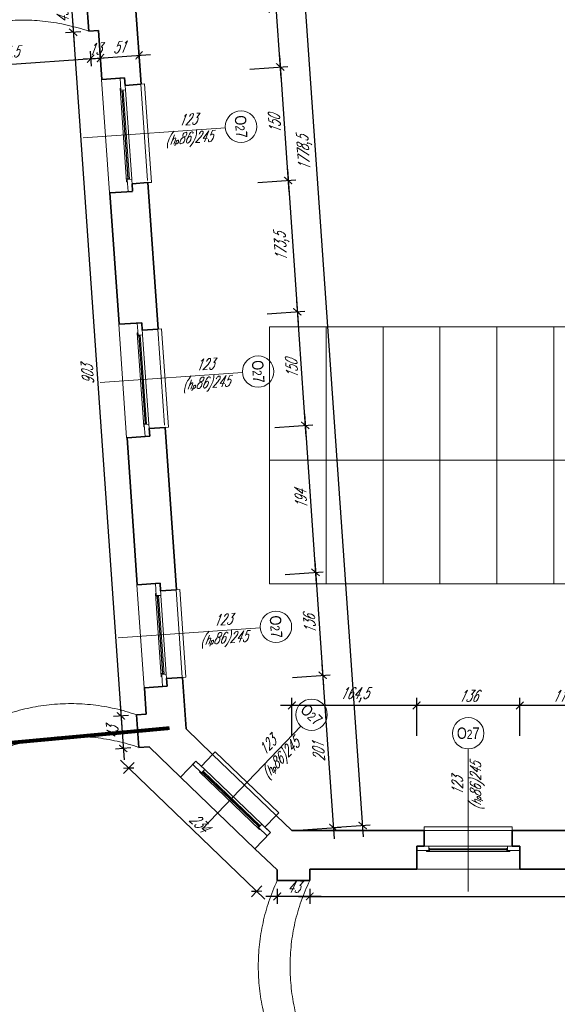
# Model space of a CAD drawing. Header units: millimetres. Extents: x 402 to 79005, y -7782 to 89952.
# Tile 145 of 256: x 22867 to 23576, y 29248 to 30546. Entities that reach past the tile are written whole.
import ezdxf

# ---------------------------------------------------------------- set-up
doc = ezdxf.new("R2010")
doc.units = ezdxf.units.MM
doc.header["$LTSCALE"] = 10
doc.linetypes.add('ACAD_ISO12W100', pattern=[21, 12, -3, 0, -3, 0, -3])
doc.linetypes.add('DASHED', pattern=[19.05, 12.7, -6.35])
doc.layers.get('0').update_dxf_attribs({"lineweight": 0})
doc.layers.get('Defpoints').update_dxf_attribs({"color": 253})
for name, color, linetype, lineweight in [('01 parter - ściany', 253, 'Continuous', 35), ('03-01_okna', 253, 'Continuous', 15), ('04-1_widok', 253, 'Continuous', 5), ('04-2_nad', 253, 'DASHED', 5), ('05-01_wymiary', 253, 'Continuous', 5), ('05-03_opis', 253, 'Continuous', 5)]:
    doc.layers.add(name, color=color, linetype=linetype, lineweight=lineweight)
doc.styles.add('ariel', font='ARIAL.TTF', dxfattribs={"width": 0.8})
doc.styles.add('ariel_wym', font='simplex.shx', dxfattribs={"width": 0.65, "oblique": 25})
doc.dimstyles.new('ariel 50', dxfattribs={"dimtxt": 15, "dimasz": 10, "dimexe": 10, "dimexo": 0, "dimgap": 5, "dimtad": 1, "dimdec": 1, "dimrnd": 0.5, "dimtxsty": 'ariel_wym', "dimblk": 'ARCHTICK', "dimcen": 2.5, "dimdle": 15, "dimazin": 0, "dimtfac": 1, "dimtdec": 1, "dimtix": 1, "dimtmove": 0, "dimatfit": 3, "dimldrblk": 'DOT', "dimfxl": 0, "dimarcsym": 0})
doc.dimstyles.new('ariel 50 wnętrze', dxfattribs={"dimtxt": 15, "dimasz": 10, "dimexe": 10, "dimexo": 0, "dimgap": 5, "dimtad": 1, "dimdec": 1, "dimrnd": 0.5, "dimtxsty": 'ariel_wym', "dimblk": 'ARCHTICK', "dimcen": 2.5, "dimdle": 15, "dimazin": 0, "dimtfac": 1, "dimtdec": 1, "dimtix": 1, "dimtmove": 0, "dimatfit": 3, "dimldrblk": 'DOT', "dimfxl": 0, "dimarcsym": 0})

# ---------------------------------------------------------------- blocks, each defined once
blk = doc.blocks.new('_ArchTick')
at = {"color": 0, "linetype": 'ByBlock', "const_width": 0.15}
blk.add_lwpolyline([(-0.5, -0.5), (0.5, 0.5)], dxfattribs=at)
blk = doc.blocks.new('*D1095')
at = {"layer": '05-01_wymiary', "color": 0, "lineweight": -2}
for p, q in [((23526.5, 29602.2), (23526.5, 29652.2)), ((23637.5, 29602.2), (23637.5, 29652.2)), ((23652.5, 29642.2), (23511.5, 29642.2))]:
    blk.add_line(p, q, dxfattribs=at)
at = {"layer": 'Defpoints', "color": 0}
for p in [(23526.5, 29642.2), (23526.5, 29426.5), (23637.5, 29426.4)]:
    blk.add_point(p, dxfattribs=at)
at = {"layer": '05-01_wymiary', "color": 0, "lineweight": -2, "xscale": 10, "yscale": 10, "zscale": 10, "rotation": 180}
blk.add_blockref('_ArchTick', (23526.5, 29642.2), dxfattribs=at)
at = {"layer": '05-01_wymiary', "color": 0, "lineweight": -2, "xscale": 10, "yscale": 10, "zscale": 10}
blk.add_blockref('_ArchTick', (23637.5, 29642.2), dxfattribs=at)
at = {"layer": '05-01_wymiary', "color": 0, "insert": (23582, 29654.7), "char_height": 15, "attachment_point": 5, "style": 'ariel_wym'}
blk.add_mtext('111', dxfattribs=at)
blk = doc.blocks.new('_Dot')
at = {"color": 0, "linetype": 'ByBlock', "lineweight": -2}
blk.add_line((-0.5, 0), (-1, 0), dxfattribs=at)
at = {"color": 0, "linetype": 'ByBlock', "const_width": 0.5}
blk.add_lwpolyline([(-0.25, 0, 1), (0.25, 0, 1)], format="xyb", close=True, dxfattribs=at)
blk = doc.blocks.new('*D1096')
at = {"layer": '05-01_wymiary', "color": 0, "lineweight": -2}
for p, q in [((23390.5, 29602.2), (23390.5, 29652.2)), ((23526.5, 29602.2), (23526.5, 29652.2)), ((23541.5, 29642.2), (23375.5, 29642.2))]:
    blk.add_line(p, q, dxfattribs=at)
at = {"layer": 'Defpoints', "color": 0}
for p in [(23390.5, 29642.2), (23390.5, 29426.4), (23526.5, 29426.5)]:
    blk.add_point(p, dxfattribs=at)
at = {"layer": '05-01_wymiary', "color": 0, "lineweight": -2, "xscale": 10, "yscale": 10, "zscale": 10, "rotation": 180}
blk.add_blockref('_ArchTick', (23390.5, 29642.2), dxfattribs=at)
at = {"layer": '05-01_wymiary', "color": 0, "lineweight": -2, "xscale": 10, "yscale": 10, "zscale": 10}
blk.add_blockref('_ArchTick', (23526.5, 29642.2), dxfattribs=at)
at = {"layer": '05-01_wymiary', "color": 0, "insert": (23458.5, 29654.7), "char_height": 15, "attachment_point": 5, "style": 'ariel_wym'}
blk.add_mtext('136', dxfattribs=at)
blk = doc.blocks.new('*D1097')
at = {"layer": '05-01_wymiary', "color": 0, "lineweight": -2}
for p, q in [((23225.9, 29602.2), (23225.9, 29652.2)), ((23390.5, 29602.2), (23390.5, 29652.2)), ((23405.5, 29642.2), (23210.9, 29642.2))]:
    blk.add_line(p, q, dxfattribs=at)
at = {"layer": 'Defpoints', "color": 0}
for p in [(23225.9, 29642.2), (23225.9, 29477.5), (23390.5, 29426.4)]:
    blk.add_point(p, dxfattribs=at)
at = {"layer": '05-01_wymiary', "color": 0, "lineweight": -2, "xscale": 10, "yscale": 10, "zscale": 10, "rotation": 180}
blk.add_blockref('_ArchTick', (23225.9, 29642.2), dxfattribs=at)
at = {"layer": '05-01_wymiary', "color": 0, "lineweight": -2, "xscale": 10, "yscale": 10, "zscale": 10}
blk.add_blockref('_ArchTick', (23390.5, 29642.2), dxfattribs=at)
at = {"layer": '05-01_wymiary', "color": 0, "insert": (23308.2, 29656.1), "char_height": 15, "attachment_point": 5, "style": 'ariel_wym'}
blk.add_mtext('164,5', dxfattribs=at)
blk = doc.blocks.new('*D1549')
at = {"layer": '05-01_wymiary', "color": 0, "lineweight": -2}
for p, q in [((23197.3, 30671.7), (23211.5, 30468.7)), ((23158.5, 30654), (23208.3, 30657.4)), ((23170.6, 30480.8), (23220.4, 30484.3))]:
    blk.add_line(p, q, dxfattribs=at)
at = {"layer": 'Defpoints', "color": 0}
for p in [(22963.3, 30640.3), (23210.5, 30483.6), (22974.9, 30467.2)]:
    blk.add_point(p, dxfattribs=at)
at = {"layer": '05-01_wymiary', "color": 0, "lineweight": -2, "xscale": 10, "yscale": 10, "zscale": 10}
for p, rotation in [((23198.4, 30656.7), 94.00000000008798), ((23210.5, 30483.6), 274.000000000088)]:
    blk.add_blockref('_ArchTick', p, dxfattribs=dict(at, rotation=rotation))
at = {"layer": '05-01_wymiary', "color": 0, "insert": (23190.5, 30569.2), "char_height": 15, "attachment_point": 5, "rotation": 94, "style": 'ariel_wym'}
blk.add_mtext('173,5', dxfattribs=at)
blk = doc.blocks.new('*D1550')
at = {"layer": '05-01_wymiary', "color": 0, "lineweight": -2}
for p, q in [((23209.4, 30498.6), (23222, 30319.1)), ((23170.6, 30480.8), (23220.4, 30484.3)), ((23181, 30331.2), (23230.9, 30334.7))]:
    blk.add_line(p, q, dxfattribs=at)
at = {"layer": 'Defpoints', "color": 0}
for p in [(22974.9, 30467.2), (23220.9, 30334), (22985.8, 30317.6)]:
    blk.add_point(p, dxfattribs=at)
at = {"layer": '05-01_wymiary', "color": 0, "lineweight": -2, "xscale": 10, "yscale": 10, "zscale": 10}
for p, rotation in [((23210.5, 30483.6), 94.00000000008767), ((23220.9, 30334), 274.0000000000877)]:
    blk.add_blockref('_ArchTick', p, dxfattribs=dict(at, rotation=rotation))
at = {"layer": '05-01_wymiary', "color": 0, "insert": (23203.2, 30408), "char_height": 15, "attachment_point": 5, "rotation": 94, "style": 'ariel_wym'}
blk.add_mtext('150', dxfattribs=at)
blk = doc.blocks.new('*D1551')
at = {"layer": '05-01_wymiary', "color": 0, "lineweight": -2}
for p, q in [((23219.9, 30349), (23234.1, 30146)), ((23181, 30331.2), (23230.9, 30334.7)), ((23193.1, 30158.1), (23243, 30161.6))]:
    blk.add_line(p, q, dxfattribs=at)
at = {"layer": 'Defpoints', "color": 0}
for p in [(22985.8, 30317.6), (23233, 30160.9), (22997.9, 30144.5)]:
    blk.add_point(p, dxfattribs=at)
at = {"layer": '05-01_wymiary', "color": 0, "lineweight": -2, "xscale": 10, "yscale": 10, "zscale": 10}
for p, rotation in [((23220.9, 30334), 94.00000000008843), ((23233, 30160.9), 274.0000000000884)]:
    blk.add_blockref('_ArchTick', p, dxfattribs=dict(at, rotation=rotation))
at = {"layer": '05-01_wymiary', "color": 0, "insert": (23213.1, 30246.5), "char_height": 15, "attachment_point": 5, "rotation": 94, "style": 'ariel_wym'}
blk.add_mtext('173,5', dxfattribs=at)
blk = doc.blocks.new('*D1552')
at = {"layer": '05-01_wymiary', "color": 0, "lineweight": -2}
for p, q in [((23232, 30175.9), (23244.5, 29996.4)), ((23193.1, 30158.1), (23243, 30161.6)), ((23203.6, 30008.5), (23253.5, 30012))]:
    blk.add_line(p, q, dxfattribs=at)
at = {"layer": 'Defpoints', "color": 0}
for p in [(22997.9, 30144.5), (23243.5, 30011.3), (23007.9, 29994.9)]:
    blk.add_point(p, dxfattribs=at)
at = {"layer": '05-01_wymiary', "color": 0, "lineweight": -2, "xscale": 10, "yscale": 10, "zscale": 10}
for p, rotation in [((23233, 30160.9), 94.00000000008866), ((23243.5, 30011.3), 274.0000000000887)]:
    blk.add_blockref('_ArchTick', p, dxfattribs=dict(at, rotation=rotation))
at = {"layer": '05-01_wymiary', "color": 0, "insert": (23225.8, 30085.3), "char_height": 15, "attachment_point": 5, "rotation": 94, "style": 'ariel_wym'}
blk.add_mtext('150', dxfattribs=at)
blk = doc.blocks.new('*D1553')
at = {"layer": '05-01_wymiary', "color": 0, "lineweight": -2}
for p, q in [((23242.4, 30026.3), (23258.1, 29802.7)), ((23203.6, 30008.5), (23253.5, 30012)), ((23217.1, 29814.8), (23267, 29818.3))]:
    blk.add_line(p, q, dxfattribs=at)
at = {"layer": 'Defpoints', "color": 0}
for p in [(23007.9, 29994.9), (23257, 29817.6), (23021.9, 29801.2)]:
    blk.add_point(p, dxfattribs=at)
at = {"layer": '05-01_wymiary', "color": 0, "lineweight": -2, "xscale": 10, "yscale": 10, "zscale": 10}
for p, rotation in [((23243.5, 30011.3), 94.00000000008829), ((23257, 29817.6), 274.0000000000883)]:
    blk.add_blockref('_ArchTick', p, dxfattribs=dict(at, rotation=rotation))
at = {"layer": '05-01_wymiary', "color": 0, "insert": (23237.8, 29913.6), "char_height": 15, "attachment_point": 5, "rotation": 94, "style": 'ariel_wym'}
blk.add_mtext('194', dxfattribs=at)
blk = doc.blocks.new('*D1554')
at = {"layer": '05-01_wymiary', "color": 0, "lineweight": -2}
for p, q in [((23256, 29832.6), (23267.6, 29667)), ((23217.1, 29814.8), (23267, 29818.3)), ((23226.6, 29679.2), (23276.5, 29682.7))]:
    blk.add_line(p, q, dxfattribs=at)
at = {"layer": 'Defpoints', "color": 0}
for p in [(23021.9, 29801.2), (23266.5, 29682), (23031, 29665.5)]:
    blk.add_point(p, dxfattribs=at)
at = {"layer": '05-01_wymiary', "color": 0, "lineweight": -2, "xscale": 10, "yscale": 10, "zscale": 10}
for p, rotation in [((23257, 29817.6), 94.00000000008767), ((23266.5, 29682), 274.0000000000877)]:
    blk.add_blockref('_ArchTick', p, dxfattribs=dict(at, rotation=rotation))
at = {"layer": '05-01_wymiary', "color": 0, "insert": (23249.3, 29748.9), "char_height": 15, "attachment_point": 5, "rotation": 94, "style": 'ariel_wym'}
blk.add_mtext('136', dxfattribs=at)
blk = doc.blocks.new('*D1555')
at = {"layer": '05-01_wymiary', "color": 0, "lineweight": -2}
for p, q in [((23265.5, 29696.9), (23281.6, 29466.4)), ((23226.6, 29679.2), (23276.5, 29682.7)), ((23240.7, 29478.5), (23290.5, 29482))]:
    blk.add_line(p, q, dxfattribs=at)
at = {"layer": 'Defpoints', "color": 0}
for p in [(23031, 29665.5), (23280.6, 29481.3), (23225.9, 29477.5)]:
    blk.add_point(p, dxfattribs=at)
at = {"layer": '05-01_wymiary', "color": 0, "lineweight": -2, "xscale": 10, "yscale": 10, "zscale": 10}
for p, rotation in [((23266.5, 29682), 94.00000000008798), ((23280.6, 29481.3), 274.000000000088)]:
    blk.add_blockref('_ArchTick', p, dxfattribs=dict(at, rotation=rotation))
at = {"layer": '05-01_wymiary', "color": 0, "insert": (23261.1, 29580.8), "char_height": 15, "attachment_point": 5, "rotation": 94, "style": 'ariel_wym'}
blk.add_mtext('201', dxfattribs=at)
blk = doc.blocks.new('*D1556')
at = {"layer": '05-01_wymiary', "color": 0, "lineweight": -2}
for p, q in [((23320.2, 29469.1), (23194.1, 31273)), ((23155.2, 31255.3), (23205.1, 31258.8)), ((23279.3, 29481.2), (23329.2, 29484.7))]:
    blk.add_line(p, q, dxfattribs=at)
at = {"layer": 'Defpoints', "color": 0}
for p in [(23195.1, 31258.1), (22972.2, 31242.5), (23225.9, 29477.5)]:
    blk.add_point(p, dxfattribs=at)
at = {"layer": '05-01_wymiary', "color": 0, "lineweight": -2, "xscale": 10, "yscale": 10, "zscale": 10}
for p, rotation in [((23195.1, 31258.1), 94.0000000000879), ((23319.2, 29484), 274.0000000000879)]:
    blk.add_blockref('_ArchTick', p, dxfattribs=dict(at, rotation=rotation))
at = {"layer": '05-01_wymiary', "color": 0, "insert": (23243.3, 30370.1), "char_height": 15, "attachment_point": 5, "rotation": 94, "style": 'ariel_wym'}
blk.add_mtext('1778,5', dxfattribs=at)
blk = doc.blocks.new('*D1557')
at = {"layer": '05-01_wymiary', "color": 0, "lineweight": -2}
for p, q in [((23234.5, 29390.6), (23992.9, 29390.6)), ((23249.5, 29400.6), (23249.5, 29380.6)), ((23977.9, 29400.6), (23977.9, 29380.6))]:
    blk.add_line(p, q, dxfattribs=at)
at = {"layer": 'Defpoints', "color": 0}
for p in [(23249.5, 29426.5), (23977.9, 29426.5), (23977.9, 29390.6)]:
    blk.add_point(p, dxfattribs=at)
at = {"layer": '05-01_wymiary', "color": 0, "lineweight": -2, "xscale": 10, "yscale": 10, "zscale": 10, "rotation": 180}
blk.add_blockref('_ArchTick', (23249.5, 29390.6), dxfattribs=at)
at = {"layer": '05-01_wymiary', "color": 0, "lineweight": -2, "xscale": 10, "yscale": 10, "zscale": 10}
blk.add_blockref('_ArchTick', (23977.9, 29390.6), dxfattribs=at)
at = {"layer": '05-01_wymiary', "color": 0, "insert": (23613.7, 29404.6), "char_height": 15, "attachment_point": 5, "style": 'ariel_wym'}
blk.add_mtext('728,5', dxfattribs=at)
blk = doc.blocks.new('*D1680')
at = {"layer": '05-01_wymiary', "color": 0, "lineweight": -2}
for p, q in [((22933.4, 30587.1), (22938.5, 30514.3)), ((22944.4, 30572.8), (22924.4, 30571.4)), ((22947.4, 30530), (22927.4, 30528.6))]:
    blk.add_line(p, q, dxfattribs=at)
at = {"layer": 'Defpoints', "color": 0}
for p in [(22954.9, 30573.5), (22957.9, 30530.7), (22937.4, 30529.3)]:
    blk.add_point(p, dxfattribs=at)
at = {"layer": '05-01_wymiary', "color": 0, "lineweight": -2, "xscale": 10, "yscale": 10, "zscale": 10}
for p, rotation in [((22934.4, 30572.1), 94.00000000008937), ((22937.4, 30529.3), 274.0000000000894)]:
    blk.add_blockref('_ArchTick', p, dxfattribs=dict(at, rotation=rotation))
at = {"layer": '05-01_wymiary', "color": 0, "insert": (22923.5, 30549.8), "char_height": 15, "attachment_point": 5, "rotation": 94, "style": 'ariel_wym'}
blk.add_mtext('43', dxfattribs=at)
blk = doc.blocks.new('*D1681')
at = {"layer": '05-01_wymiary', "color": 0, "lineweight": -2}
for p, q in [((22936.4, 30544.3), (23001.5, 29613.4)), ((22947.4, 30530), (22927.4, 30528.6)), ((23010.4, 29629.1), (22990.4, 29627.7))]:
    blk.add_line(p, q, dxfattribs=at)
at = {"layer": 'Defpoints', "color": 0}
for p in [(22957.9, 30530.7), (23000.4, 29628.4), (23020.9, 29629.8)]:
    blk.add_point(p, dxfattribs=at)
at = {"layer": '05-01_wymiary', "color": 0, "lineweight": -2, "xscale": 10, "yscale": 10, "zscale": 10}
for p, rotation in [((22937.4, 30529.3), 94.00000000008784), ((23000.4, 29628.4), 274.0000000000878)]:
    blk.add_blockref('_ArchTick', p, dxfattribs=dict(at, rotation=rotation))
at = {"layer": '05-01_wymiary', "color": 0, "insert": (22956.4, 30078), "char_height": 15, "attachment_point": 5, "rotation": 94, "style": 'ariel_wym'}
blk.add_mtext('903', dxfattribs=at)
blk = doc.blocks.new('*D1682')
at = {"layer": '05-01_wymiary', "color": 0, "lineweight": -2}
for p, q in [((22999.4, 29643.4), (23004.5, 29570.6)), ((23010.4, 29629.1), (22990.4, 29627.7)), ((23013.4, 29586.2), (22993.4, 29584.8))]:
    blk.add_line(p, q, dxfattribs=at)
at = {"layer": 'Defpoints', "color": 0}
for p in [(23020.9, 29629.8), (23003.4, 29585.5), (23023.9, 29586.9)]:
    blk.add_point(p, dxfattribs=at)
at = {"layer": '05-01_wymiary', "color": 0, "lineweight": -2, "xscale": 10, "yscale": 10, "zscale": 10}
for p, rotation in [((23000.4, 29628.4), 94.00000000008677), ((23003.4, 29585.5), 274.0000000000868)]:
    blk.add_blockref('_ArchTick', p, dxfattribs=dict(at, rotation=rotation))
at = {"layer": '05-01_wymiary', "color": 0, "insert": (22989.4, 29606.1), "char_height": 15, "attachment_point": 5, "rotation": 94, "style": 'ariel_wym'}
blk.add_mtext('43', dxfattribs=at)
blk = doc.blocks.new('*D1683')
at = {"layer": '05-01_wymiary', "color": 0, "lineweight": -2}
for p, q in [((22999.9, 29570.1), (23190.3, 29386.9)), ((23017.7, 29566.9), (23003.8, 29552.5)), ((23186.4, 29404.5), (23172.5, 29390.1))]:
    blk.add_line(p, q, dxfattribs=at)
at = {"layer": 'Defpoints', "color": 0}
for p in [(23037.8, 29587.8), (23206.5, 29425.4), (23179.5, 29397.3)]:
    blk.add_point(p, dxfattribs=at)
at = {"layer": '05-01_wymiary', "color": 0, "lineweight": -2, "xscale": 10, "yscale": 10, "zscale": 10}
for p, rotation in [((23010.7, 29559.7), 136.0874923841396), ((23179.5, 29397.3), 316.0874923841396)]:
    blk.add_blockref('_ArchTick', p, dxfattribs=dict(at, rotation=rotation))
at = {"layer": '05-01_wymiary', "color": 0, "insert": (23103.8, 29487.5), "char_height": 15, "attachment_point": 5, "rotation": 316.0875, "style": 'ariel_wym'}
blk.add_mtext('234', dxfattribs=at)
blk = doc.blocks.new('*D1684')
at = {"layer": '05-01_wymiary', "color": 0, "lineweight": -2}
for p, q in [((23264.5, 29390.6), (23191.5, 29390.6)), ((23206.5, 29400.6), (23206.5, 29380.6)), ((23249.5, 29400.6), (23249.5, 29380.6))]:
    blk.add_line(p, q, dxfattribs=at)
at = {"layer": 'Defpoints', "color": 0}
for p in [(23249.5, 29426.5), (23206.5, 29411.4), (23206.5, 29390.6)]:
    blk.add_point(p, dxfattribs=at)
at = {"layer": '05-01_wymiary', "color": 0, "lineweight": -2, "xscale": 10, "yscale": 10, "zscale": 10, "rotation": 180}
blk.add_blockref('_ArchTick', (23206.5, 29390.6), dxfattribs=at)
at = {"layer": '05-01_wymiary', "color": 0, "lineweight": -2, "xscale": 10, "yscale": 10, "zscale": 10}
blk.add_blockref('_ArchTick', (23249.5, 29390.6), dxfattribs=at)
at = {"layer": '05-01_wymiary', "color": 0, "insert": (23228, 29403.1), "char_height": 15, "attachment_point": 5, "style": 'ariel_wym'}
blk.add_mtext('43', dxfattribs=at)
blk = doc.blocks.new('*D1708')
at = {"layer": '05-01_wymiary', "color": 0, "lineweight": -2}
for p, q in [((22959.7, 30504.4), (22961.1, 30484.5)), ((22720.6, 30477.7), (22975.4, 30495.5)), ((22734.9, 30488.7), (22736.3, 30468.7))]:
    blk.add_line(p, q, dxfattribs=at)
at = {"layer": 'Defpoints', "color": 0}
for p in [(22957.9, 30530.6), (22733.6, 30507.8), (22960.4, 30494.4)]:
    blk.add_point(p, dxfattribs=at)
at = {"layer": '05-01_wymiary', "color": 0, "lineweight": -2, "xscale": 10, "yscale": 10, "zscale": 10}
for p, rotation in [((22960.4, 30494.4), 3.999999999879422), ((22735.6, 30478.7), 183.9999999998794)]:
    blk.add_blockref('_ArchTick', p, dxfattribs=dict(at, rotation=rotation))
at = {"layer": '05-01_wymiary', "color": 0, "insert": (22847.1, 30500.5), "char_height": 15, "attachment_point": 5, "rotation": 4, "style": 'ariel_wym'}
blk.add_mtext('225,5', dxfattribs=at)
blk = doc.blocks.new('*D1709')
at = {"layer": '05-01_wymiary', "color": 0, "lineweight": -2}
for p, q in [((22959.7, 30504.4), (22961.1, 30484.5)), ((22972.7, 30505.3), (22974.1, 30485.4)), ((22960.4, 30494.4), (22950.5, 30493.7)), ((22960.4, 30494.4), (22973.4, 30495.3)), ((22973.4, 30495.3), (22983.4, 30496))]:
    blk.add_line(p, q, dxfattribs=at)
at = {"layer": 'Defpoints', "color": 0}
for p in [(22957.9, 30530.6), (22970.9, 30531.5), (22973.4, 30495.3)]:
    blk.add_point(p, dxfattribs=at)
at = {"layer": '05-01_wymiary', "color": 0, "lineweight": -2, "xscale": 10, "yscale": 10, "zscale": 10}
for p, rotation in [((22960.4, 30494.4), 3.999999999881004), ((22973.4, 30495.3), 183.999999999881)]:
    blk.add_blockref('_ArchTick', p, dxfattribs=dict(at, rotation=rotation))
at = {"layer": '05-01_wymiary', "color": 0, "insert": (22966, 30507.4), "char_height": 15, "attachment_point": 5, "rotation": 4, "style": 'ariel_wym'}
blk.add_mtext('13', dxfattribs=at)
blk = doc.blocks.new('*D1710')
at = {"layer": '05-01_wymiary', "color": 0, "lineweight": -2}
for p, q in [((22972.7, 30505.3), (22974.1, 30485.4)), ((23023.6, 30508.9), (23025, 30488.9)), ((22958.4, 30494.3), (23039.2, 30500))]:
    blk.add_line(p, q, dxfattribs=at)
at = {"layer": 'Defpoints', "color": 0}
for p in [(23020.2, 30557.3), (22970.9, 30531.5), (23024.3, 30498.9)]:
    blk.add_point(p, dxfattribs=at)
at = {"layer": '05-01_wymiary', "color": 0, "lineweight": -2, "xscale": 10, "yscale": 10, "zscale": 10}
for p, rotation in [((23024.3, 30498.9), 3.999999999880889), ((22973.4, 30495.3), 183.9999999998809)]:
    blk.add_blockref('_ArchTick', p, dxfattribs=dict(at, rotation=rotation))
at = {"layer": '05-01_wymiary', "color": 0, "insert": (22998, 30509.6), "char_height": 15, "attachment_point": 5, "rotation": 4, "style": 'ariel_wym'}
blk.add_mtext('51', dxfattribs=at)

msp = doc.modelspace()

# ---------------------------------------------------------------- linework, layer by layer
at = {"layer": '01 parter - ściany'}
for p, q in [((23026.946, 30460.788), (23013.448, 30653.816)), ((22954.905, 30573.537), (22957.905, 30530.642)), ((22957.905, 30530.642), (22970.873, 30531.549)), ((22975.296, 30467.197), (22970.873, 30531.549)), ((22975.296, 30467.197), (23005.293, 30469.28)), ((23005.982, 30459.332), (23005.291, 30469.279)), ((23026.869, 30460.782), (23005.982, 30459.332)), ((23036.014, 30331.105), (23015.052, 30329.649)), ((23015.76, 30319.702), (23015.069, 30329.65)), ((23049.512, 30138.076), (23036.014, 30331.105)), ((22985.834, 30317.594), (23015.743, 30319.673)), ((22985.834, 30317.594), (23015.743, 30319.673)), ((22997.862, 30144.485), (22985.834, 30317.594)), ((22997.862, 30144.485), (23027.859, 30146.568)), ((23028.548, 30136.62), (23027.858, 30146.567)), ((23049.435, 30138.071), (23028.548, 30136.62)), ((23058.58, 30008.393), (23037.618, 30006.937)), ((23038.326, 29996.99), (23037.635, 30006.938)), ((23073.519, 29794.764), (23058.58, 30008.393)), ((23008.401, 29994.882), (23038.309, 29996.961)), ((23008.401, 29994.882), (23038.309, 29996.961)), ((23021.946, 29801.178), (23008.401, 29994.882)), ((23021.946, 29801.178), (23051.943, 29803.261)), ((23052.632, 29793.313), (23051.942, 29803.261)), ((23073.519, 29794.764), (23052.632, 29793.313)), ((23081.612, 29679.021), (23060.65, 29677.565)), ((23061.358, 29667.619), (23060.667, 29677.566)), ((23086.355, 29611.194), (23081.612, 29679.021)), ((23031.433, 29665.51), (23061.341, 29667.589)), ((23031.433, 29665.51), (23061.341, 29667.589)), ((23033.863, 29630.748), (23031.457, 29665.164)), ((23033.863, 29630.748), (23020.895, 29629.842)), ((23020.895, 29629.842), (23023.902, 29586.847)), ((23121.269, 29577.531), (23086.355, 29611.194)), ((23023.902, 29586.847), (23037.841, 29587.821)), ((23078.967, 29547.503), (23037.841, 29587.821)), ((23121.269, 29577.531), (23106.449, 29562.04)), ((23078.969, 29547.502), (23099.366, 29568.819)), ((23106.569, 29561.925), (23099.365, 29568.818)), ((23205.127, 29497.345), (23190.269, 29481.815)), ((23225.869, 29477.499), (23205.127, 29497.345)), ((23197.606, 29474.819), (23190.402, 29481.712)), ((23177.218, 29453.465), (23197.614, 29474.785)), ((23400.47, 29477.442), (23225.869, 29477.499)), ((23400.47, 29477.442), (23400.47, 29456.851)), ((23516.496, 29477.499), (23516.496, 29456.925)), ((23516.496, 29477.499), (23647.468, 29477.446)), ((23206.547, 29425.401), (23177.217, 29453.466)), ((23390.499, 29456.868), (23400.47, 29456.868)), ((23390.499, 29426.442), (23390.499, 29456.868)), ((23516.496, 29456.925), (23526.467, 29456.925)), ((23526.467, 29426.499), (23526.467, 29456.925)), ((23206.547, 29425.401), (23206.547, 29411.401)), ((23249.547, 29411.401), (23249.547, 29426.499)), ((23390.499, 29426.442), (23249.547, 29426.499)), ((23637.465, 29426.446), (23526.467, 29426.499)), ((23206.547, 29411.401), (23249.547, 29411.401))]:
    msp.add_line(p, q, dxfattribs=at)
at = {"layer": '03-01_okna', "linetype": 'Continuous', "lineweight": 0}
for p, q in [((22999.488, 30451.835), (23003.478, 30452.113)), ((23001.483, 30451.974), (23009.594, 30336.315)), ((23001.982, 30452.009), (23010.092, 30336.35)), ((23003.409, 30453.11), (23011.658, 30335.456)), ((23014.651, 30335.664), (23006.402, 30453.318)), ((23026.437, 30460.789), (23031.425, 30461.137)), ((23031.425, 30461.137), (23040.53, 30331.459)), ((23007.598, 30336.176), (23011.589, 30336.454)), ((23022.053, 30129.123), (23026.043, 30129.4)), ((23024.048, 30129.262), (23032.158, 30013.603)), ((23024.547, 30129.297), (23032.657, 30013.638)), ((23025.974, 30130.398), (23034.223, 30012.744)), ((23037.216, 30012.952), (23028.966, 30130.606)), ((23049.001, 30138.077), (23053.989, 30138.425)), ((23053.989, 30138.425), (23063.095, 30008.747)), ((23030.163, 30013.464), (23034.154, 30013.742)), ((23073.087, 29794.77), (23078.075, 29795.119)), ((23078.075, 29795.119), (23086.129, 29679.375)), ((23046.138, 29785.817), (23050.128, 29786.094)), ((23048.133, 29785.955), (23055.192, 29684.231)), ((23048.632, 29785.99), (23055.691, 29684.266)), ((23050.059, 29787.091), (23057.256, 29683.372)), ((23060.249, 29683.58), (23053.052, 29787.299)), ((23053.197, 29684.093), (23057.187, 29684.37)), ((23121.269, 29577.531), (23124.725, 29581.145)), ((23124.725, 29581.145), (23208.699, 29500.849)), ((23186.053, 29485.849), (23110.928, 29557.754)), ((23106.809, 29552.004), (23109.576, 29554.895)), ((23108.192, 29553.45), (23181.873, 29482.928)), ((23108.538, 29553.811), (23182.218, 29483.289)), ((23108.853, 29555.587), (23183.978, 29483.681)), ((23180.49, 29481.482), (23183.256, 29484.373)), ((23400.469, 29482.442), (23516.496, 29482.442)), ((23400.469, 29477.442), (23400.469, 29482.442)), ((23516.496, 29477.442), (23516.496, 29482.442)), ((23510.467, 29456.925), (23406.499, 29456.868)), ((23406.499, 29453.868), (23510.467, 29453.925)), ((23407.499, 29449.868), (23407.499, 29453.868)), ((23509.467, 29449.925), (23509.467, 29453.925)), ((23407.499, 29452.368), (23509.467, 29452.425)), ((23407.499, 29451.868), (23509.467, 29451.925))]:
    msp.add_line(p, q, dxfattribs=at)
at = {"layer": '03-01_okna', "linetype": 'DASHED'}
for p, q in [((23026.437, 30460.789), (23035.543, 30331.11)), ((23040.53, 30331.459), (23035.543, 30331.11)), ((23049.001, 30138.077), (23058.107, 30008.398)), ((23063.095, 30008.747), (23058.107, 30008.398)), ((23073.087, 29794.77), (23081.141, 29679.026)), ((23086.129, 29679.375), (23081.141, 29679.026)), ((23121.269, 29577.531), (23205.242, 29497.235)), ((23208.699, 29500.849), (23205.242, 29497.235)), ((23400.469, 29477.442), (23516.496, 29477.442))]:
    msp.add_line(p, q, dxfattribs=at)
at = {"layer": '03-01_okna', "linetype": 'Continuous', "lineweight": 0}
for points in [[(23000.416, 30452.902), (22999.307, 30468.864), (23005.293, 30469.28), (23006.402, 30453.318)], [(23009.774, 30319.287), (23008.665, 30335.248), (23014.651, 30335.664), (23015.76, 30319.702)], [(23022.981, 30130.19), (23021.872, 30146.152), (23027.858, 30146.567), (23028.966, 30130.606)], [(23032.339, 29996.575), (23031.23, 30012.536), (23037.216, 30012.952), (23038.324, 29996.99)], [(23047.066, 29786.883), (23045.957, 29802.845), (23051.943, 29803.261), (23053.052, 29787.299)], [(23055.372, 29667.203), (23054.263, 29683.164), (23060.249, 29683.58), (23061.358, 29667.619)], [(23106.778, 29553.419), (23095.216, 29564.484), (23099.366, 29568.819), (23110.928, 29557.754)], [(23193.466, 29470.449), (23181.904, 29481.513), (23186.053, 29485.849), (23197.615, 29474.784)], [(23406.499, 29450.868), (23390.499, 29450.868), (23390.499, 29456.868), (23406.499, 29456.868)], [(23526.467, 29450.925), (23510.467, 29450.925), (23510.467, 29456.925), (23526.467, 29456.925)]]:
    msp.add_lwpolyline(points, close=True, dxfattribs=at)
for points in [[(23000.208, 30455.895), (22999.211, 30455.826), (23007.876, 30332.186), (23008.873, 30332.255)], [(23022.773, 30133.183), (23021.775, 30133.114), (23030.44, 30009.474), (23031.438, 30009.543)], [(23046.858, 29789.876), (23045.861, 29789.807), (23053.474, 29680.102), (23054.471, 29680.172)], [(23104.61, 29555.493), (23103.919, 29554.771), (23183.38, 29478.716), (23184.072, 29479.439)], [(23403.499, 29450.868), (23403.499, 29449.868), (23513.467, 29449.925), (23513.467, 29450.925)]]:
    msp.add_lwpolyline(points, dxfattribs=at)
at = {"layer": '04-1_widok'}
for p, q in [((22985.364, 30317.577), (22974.867, 30467.152)), ((23007.929, 29994.865), (22997.432, 30144.44)), ((23196.245, 29802.618), (23196.245, 30141.063)), ((23196.245, 30141.063), (23796.245, 30141.063)), ((23271.245, 29802.618), (23271.245, 30141.063)), ((23346.245, 30141.063), (23346.245, 29802.618)), ((23421.245, 29802.618), (23421.245, 30141.063)), ((23496.245, 30141.063), (23496.245, 29802.618)), ((23571.245, 29802.618), (23571.245, 30141.063)), ((23196.245, 29965.63), (23796.245, 29965.63)), ((23030.963, 29665.493), (23021.517, 29801.133)), ((23796.245, 29802.618), (23196.245, 29802.618)), ((23177.217, 29453.466), (23078.985, 29547.485)), ((23526.467, 29426.442), (23390.467, 29426.442))]:
    msp.add_line(p, q, dxfattribs=at)
at = {"layer": '04-2_nad', "ltscale": 2}
for centre, radius, start, end in [((22870.574, 30276.676), 268.654, 71.031787, 120.808497), ((22934.007, 29381.584), 263.024, 70.710309, 121.636369), ((22936.57, 29332.88), 268.654, 71.031787, 120.808497), ((23449.439, 29298.399), 267.892, 155.050339, 204.949661), ((23481.391, 29298.399), 257.917, 154.015061, 205.984939)]:
    msp.add_arc(centre, radius, start, end, dxfattribs=at)
at = {"layer": '05-03_opis', "lineweight": 0}
for p, q in [((22950.577, 30390.326), (23138.137, 30403.442)), ((22973.142, 30067.614), (23160.702, 30080.73)), ((22996.701, 29731.275), (23184.261, 29744.39)), ((23107.518, 29479.151), (23237.523, 29614.98)), ((23458.482, 29396.833), (23458.482, 29584.851))]:
    msp.add_line(p, q, dxfattribs=at)
at = {"layer": '05-03_opis', "linetype": 'ACAD_ISO12W100', "ltscale": 5, "const_width": 5}
msp.add_lwpolyline([(22713.257, 29579.999), (23064.522, 29612.337)], dxfattribs=at)
at = {"layer": '05-03_opis', "lineweight": 0}
for centre in [(23158.776, 30404.885), (23181.34, 30082.173), (23204.9, 29745.834), (23251.828, 29629.926), (23458.482, 29605.54)]:
    msp.add_circle(centre, 20.689, dxfattribs=at)

# ---------------------------------------------------------------- texts
at = {"layer": '05-03_opis', "lineweight": 0, "attachment_point": 5}
for s, insert, char_height, width, rotation, style in [('123\\P({\\H0.8333x;h\\H0.6x;p}86)245', (23089.373, 30400.032), 14.4, 62.66128, 4, 'ariel_wym'), ('O{\\H0.8x;2}7', (23158.776, 30404.885), 15, 75.19353, 274, 'ariel'), ('123\\P({\\H0.8333x;h\\H0.6x;p}86)245', (23111.938, 30077.32), 14.4, 62.66128, 4, 'ariel_wym'), ('O{\\H0.8x;2}7', (23181.34, 30082.173), 15, 75.19353, 274, 'ariel'), ('123\\P({\\H0.8333x;h\\H0.6x;p}86)245', (23135.497, 29740.981), 14.4, 62.66128, 4, 'ariel_wym'), ('O{\\H0.8x;2}7', (23204.9, 29745.834), 15, 75.19353, 274, 'ariel'), ('O{\\H0.8x;2}7', (23251.828, 29629.926), 15, 75.19353, 316.254911, 'ariel'), ('123\\P({\\H0.8333x;h\\H0.6x;p}86)245', (23203.723, 29579.666), 14.4, 62.66128, 46.254911, 'ariel_wym'), ('123\\P({\\H0.8333x;h\\H0.6x;p}86)245', (23458.482, 29535.968), 14.4, 62.66128, 90, 'ariel_wym')]:
    msp.add_mtext(s, dxfattribs=dict(at, insert=insert, char_height=char_height, width=width, rotation=rotation, style=style))
at = {"layer": '05-03_opis', "lineweight": 0, "insert": (23458.482, 29605.54), "char_height": 15, "width": 75.19353, "attachment_point": 5, "style": 'ariel'}
msp.add_mtext('O{\\H0.8x;2}7', dxfattribs=at)

# ---------------------------------------------------------------- dimensions: what is measured, and where the dimension line sits
at = {"layer": '05-01_wymiary'}
dim = msp.add_linear_dim(base=(23195.137, 31258.086), p1=(23225.869, 29477.499), p2=(22972.224, 31242.499), angle=94, dimstyle='ariel 50', dxfattribs=at)
dim.commit()
dim.dimension.update_dxf_attribs({"geometry": '*D1556', "text_midpoint": (23243.27, 30370.084)})
for base, p1, p2, angle, dimstyle, picture, middle in [((23210.466, 30483.627), (22963.268, 30640.306), (22974.867, 30467.152), 94, 'ariel 50', '*D1549', (23190.519, 30569.214)), ((22937.418, 30529.31), (22954.905, 30573.537), (22957.898, 30530.742), 94, 'ariel 50 wnętrze', '*D1680', (22923.452, 30549.835)), ((23024.28, 30498.905), (22970.873, 30531.549), (23020.197, 30557.302), 4, 'ariel 50 wnętrze', '*D1710', (22997.971, 30509.596)), ((23000.415, 29628.409), (22957.898, 30530.742), (23020.895, 29629.842), 94, 'ariel 50 wnętrze', '*D1681', (22956.447, 30077.988)), ((22960.436, 30494.441), (22733.579, 30507.776), (22957.905, 30530.642), 4, 'ariel 50 wnętrze', '*D1708', (22847.052, 30500.475)), ((22973.405, 30495.348), (22957.905, 30530.642), (22970.873, 30531.549), 4, 'ariel 50 wnętrze', '*D1709', (22966.049, 30507.364)), ((23220.927, 30334.033), (22974.867, 30467.152), (22985.834, 30317.594), 94, 'ariel 50', '*D1550', (23203.227, 30407.958)), ((23233.031, 30160.93), (22985.834, 30317.594), (22997.862, 30144.485), 94, 'ariel 50', '*D1551', (23213.084, 30246.51)), ((23243.492, 30011.337), (22997.862, 30144.485), (23007.929, 29994.865), 94, 'ariel 50', '*D1552', (23225.792, 30085.261)), ((23257.038, 29817.618), (23007.929, 29994.865), (23021.946, 29801.178), 94, 'ariel 50', '*D1553', (23237.795, 29913.605)), ((23266.524, 29681.965), (23021.946, 29801.178), (23030.963, 29665.493), 94, 'ariel 50', '*D1554', (23249.311, 29748.919)), ((23280.554, 29481.323), (23030.963, 29665.493), (23225.869, 29477.499), 94, 'ariel 50', '*D1555', (23261.069, 29580.772)), ((23003.414, 29585.514), (23020.895, 29629.842), (23023.895, 29586.946), 94, 'ariel 50 wnętrze', '*D1682', (22989.445, 29606.09))]:
    dim = msp.add_linear_dim(base=base, p1=p1, p2=p2, angle=angle, dimstyle=dimstyle, override={"dimtmove": 1}, dxfattribs=at)
    dim.commit()
    dim.dimension.update_dxf_attribs({"geometry": picture, "text_midpoint": middle})
for base, p1, p2, dimstyle, picture, middle in [((23225.869, 29642.195), (23390.499, 29426.442), (23225.869, 29477.499), 'ariel 50', '*D1097', (23308.184, 29656.124)), ((23390.499, 29642.195), (23526.467, 29426.499), (23390.499, 29426.442), 'ariel 50', '*D1096', (23458.483, 29654.695)), ((23526.467, 29642.195), (23637.465, 29426.446), (23526.467, 29426.499), 'ariel 50', '*D1095', (23581.966, 29654.695)), ((23206.547, 29390.638), (23249.547, 29426.499), (23206.547, 29411.401), 'ariel 50 wnętrze', '*D1684', (23228.047, 29403.138))]:
    dim = msp.add_linear_dim(base=base, p1=p1, p2=p2, dimstyle=dimstyle, override={"dimtmove": 1}, dxfattribs=at)
    dim.commit()
    dim.dimension.update_dxf_attribs({"geometry": picture, "text_midpoint": middle})
dim = msp.add_aligned_dim(p1=(23037.841, 29587.821), p2=(23206.547, 29425.401), distance=-39.067, dimstyle='ariel 50 wnętrze', dxfattribs=at)
dim.commit()
dim.dimension.update_dxf_attribs({"geometry": '*D1683', "text_midpoint": (23103.769, 29487.473)})
dim = msp.add_linear_dim(base=(23977.908, 29390.638), p1=(23249.547, 29426.499), p2=(23977.908, 29426.452), dimstyle='ariel 50 wnętrze', dxfattribs=at)
dim.commit()
dim.dimension.update_dxf_attribs({"geometry": '*D1557', "text_midpoint": (23613.728, 29404.566)})

doc.saveas('drawing.dxf')
